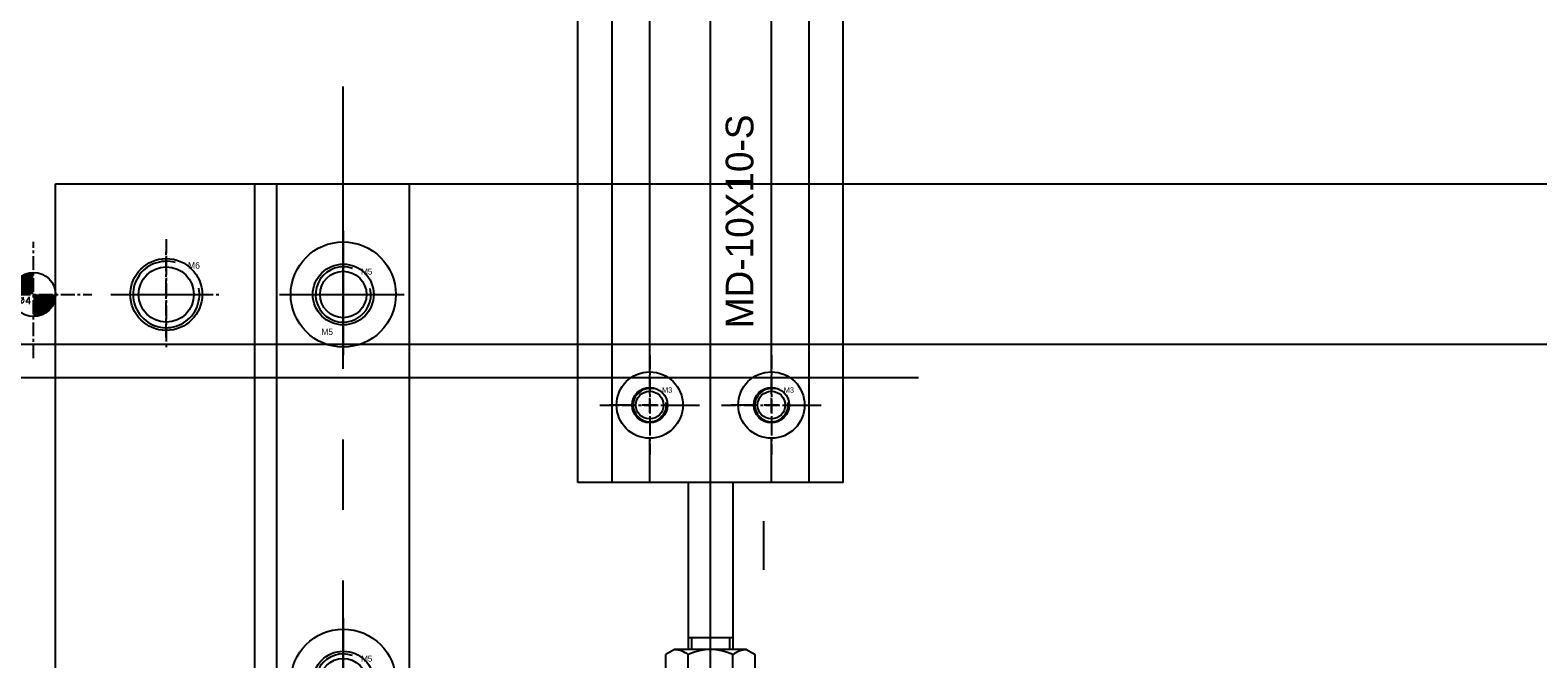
# Model space of a CAD drawing. Header units: millimetres. Extents: x -1657 to 8845, y -11980 to 3013.
# Tile 143 of 256: x 391 to 527, y 694 to 751. Entities that reach past the tile are written whole.
import ezdxf

# ---------------------------------------------------------------- set-up
doc = ezdxf.new("R2010")
doc.units = ezdxf.units.MM
doc.linetypes.add('CENTER', pattern=[2, 1.25, -0.25, 0.25, -0.25])
doc.linetypes.add('DASHED', pattern=[0.75, 0.5, -0.25])
for name, color, linetype in [('压着气缸', 252, 'Continuous'), ('图层138', 141, 'Continuous'), ('图层167', 7, 'Continuous'), ('图层71', 162, 'Continuous'), ('图层80', 21, 'Continuous'), ('方管2', 2, 'Continuous')]:
    doc.layers.add(name, color=color, linetype=linetype)
doc.styles.add('SIMPLEX', font='SIMPLEX')

# ---------------------------------------------------------------- blocks, each defined once
blk = doc.blocks.new('18D2C')
at = {"layer": '压着气缸'}
for p, q in [((-46, 0), (-46, 24)), ((-46, 24), (0, 24)), ((0, 0), (0, 24)), ((-46, 20.9), (0, 20.9)), ((-39, 18.83), (-39, 21.17)), ((-39, 16.83), (-39, 18.17)), ((-46, 17.5), (-42, 17.5)), ((-39.99, 17.5), (-41.72, 17.5)), ((-39.67, 17.5), (-38.33, 17.5)), ((-38.01, 17.5), (-36.28, 17.5)), ((-36, 17.5), (0, 17.5)), ((-65.91, 15.25), (-65.45, 16.04)), ((-65.91, 8.75), (-65.91, 15.25)), ((-65.45, 16.04), (-63.96, 16.04)), ((-63.51, 15.25), (-63.96, 16.04)), ((-63.51, 15.25), (-63.05, 16.04)), ((-63.51, 8.75), (-63.51, 15.25)), ((-63.05, 16.04), (-61.56, 16.04)), ((-61.11, 15.25), (-61.56, 16.04)), ((-61.11, 8.75), (-61.11, 15.25)), ((-39, 16.17), (-39, 13.83)), ((-70, 13.5), (-69.5, 14)), ((-69.8, 13.7), (-65.91, 13.7)), ((-69.5, 14), (-65.91, 14)), ((-69.5, 10), (-69.5, 14)), ((-65.45, 14.02), (-63.96, 14.02)), ((-63.05, 14.02), (-61.56, 14.02)), ((-61.11, 14), (-46, 14)), ((-61.11, 13.7), (-60, 13.7)), ((-60, 14), (-60, 10)), ((-70, 10.5), (-70, 13.5)), ((-70, 10.5), (-69.5, 10)), ((-65.91, 10.3), (-69.8, 10.3)), ((-65.91, 10), (-69.5, 10)), ((-65.45, 9.98), (-63.96, 9.98)), ((-63.05, 9.98), (-61.56, 9.98)), ((-60, 10.3), (-61.11, 10.3)), ((-46, 10), (-61.11, 10)), ((-39, 7.83), (-39, 10.17)), ((-65.91, 8.75), (-65.45, 7.96)), ((-63.51, 8.75), (-63.96, 7.96)), ((-63.51, 8.75), (-63.05, 7.96)), ((-61.11, 8.75), (-61.56, 7.96)), ((-65.45, 7.96), (-63.96, 7.96)), ((-63.05, 7.96), (-61.56, 7.96)), ((-39, 5.83), (-39, 7.17)), ((-46, 6.5), (-42, 6.5)), ((-39.99, 6.5), (-41.72, 6.5)), ((-39.67, 6.5), (-38.33, 6.5)), ((-38.01, 6.5), (-36.28, 6.5)), ((-36, 6.5), (0, 6.5)), ((-39, 5.17), (-39, 2.83)), ((-46, 3.1), (0, 3.1)), ((-46, 0), (0, 0))]:
    blk.add_line(p, q, dxfattribs=at)
at = {"layer": '压着气缸', "ltscale": 6}
blk.add_line((-71.36, 12), (1.61, 12), dxfattribs=at)
at = {"layer": '压着气缸'}
for centre, radius in [((-39, 17.5), 3), ((-39, 17.5), 1.6), ((-39, 6.5), 3), ((-39, 6.5), 1.6)]:
    blk.add_circle(centre, radius, dxfattribs=at)
for centre, radius, start, end in [((-63.72, 15.36), 2.19, 182.9924, 217.7898), ((-65.7, 15.36), 2.19, 322.2102, 357.0076), ((-61.32, 15.36), 2.19, 182.9924, 217.7898), ((-63.3, 15.36), 2.19, 322.2102, 357.0076), ((-61.21, 12), 4.7, 154.5161, 205.4839), ((-68.2, 12), 4.7, 334.5161, 25.4839), ((-58.81, 12), 4.7, 154.5161, 205.4839), ((-65.8, 12), 4.7, 334.5161, 25.4839), ((-63.72, 8.64), 2.19, 142.2102, 177.0076), ((-65.7, 8.64), 2.19, 2.9924, 37.7898), ((-61.32, 8.64), 2.19, 142.2102, 177.0076), ((-63.3, 8.64), 2.19, 2.9924, 37.7898)]:
    blk.add_arc(centre, radius, start, end, dxfattribs=at)
blk.add_text('MD-10X10-S', height=2.5, dxfattribs=at).set_placement((-32.05, 8.13))
blk = doc.blocks.new('3C')
at = {"color": 1, "linetype": 'CENTER'}
for p, q in [((0, 4.5), (0, -4.5)), ((-4.5, 0), (4.5, 0))]:
    blk.add_line(p, q, dxfattribs=at)
blk.add_circle((0, 0), 1.25)
at = {"color": 2, "linetype": 'Continuous'}
blk.add_arc((0, 0), 1.5, 77.2897, 8.5828, dxfattribs=at)
blk.add_text('M3', height=0.484).set_placement((1.11, 1.12))
blk = doc.blocks.new('5C')
at = {"color": 1, "linetype": 'CENTER'}
for p, q in [((0, 4.5), (0, -4.5)), ((-4.5, 0), (4.5, 0))]:
    blk.add_line(p, q, dxfattribs=at)
blk.add_circle((0, 0), 2.1)
at = {"color": 2, "linetype": 'Continuous'}
blk.add_arc((0, 0), 2.5, 70.7735, 12.493, dxfattribs=at)
blk.add_text('M5', height=0.54).set_placement((1.62, 1.8))
blk = doc.blocks.new('5A')
at = {"color": 1, "linetype": 'CENTER'}
for p, q in [((0, 5.75), (0, -5.75)), ((-5.75, 0), (5.75, 0))]:
    blk.add_line(p, q, dxfattribs=at)
for radius in [4.75, 2.75]:
    blk.add_circle((0, 0), radius)
blk.add_text('M5', height=0.56).set_placement((-1.97, -3.66))
blk = doc.blocks.new('6C')
at = {"color": 1, "linetype": 'CENTER'}
for p, q in [((0, 5), (0, -5)), ((-5, 0), (5, 0))]:
    blk.add_line(p, q, dxfattribs=at)
blk.add_circle((0, 0), 2.5)
at = {"color": 2, "linetype": 'Continuous'}
blk.add_arc((0, 0), 3, 73.9359, 10.9553, dxfattribs=at)
blk.add_text('M6', height=0.586).set_placement((1.96, 2.34))
blk = doc.blocks.new('2A531')
at = {"layer": '方管2', "ltscale": 2.125}
blk.add_line((0, 3), (840, 3), dxfattribs=at)
at = {"layer": '方管2', "color": 4, "linetype": 'DASHED', "ltscale": 280}
blk.add_line((0, 0), (840, 0), dxfattribs=at)
blk = doc.blocks.new('2BE04')
at = {"layer": '图层138', "color": 1, "linetype": 'CENTER', "lineweight": -3, "ltscale": 69.6}
blk.add_line((125, -224), (125, 24), dxfattribs=at)
blk = doc.blocks.new('4w')
at = {"color": 1, "linetype": 'CENTER'}
for p, q in [((0, -5.77), (0, 4.77)), ((-5.52, 0), (5.27, 0))]:
    blk.add_line(p, q, dxfattribs=at)
at = {"const_width": 2}
for points in [[(0, 1, 0.414214), (-1, 0, 1)], [(0, -1, 0.414214), (1, 0, 1)]]:
    blk.add_lwpolyline(points, format="xyb", dxfattribs=at)
blk.add_circle((0, 0), 2)
at = {"style": 'SIMPLEX'}
blk.add_text('%%c4', height=0.667, dxfattribs=at).set_placement((-1.34, -0.88))

msp = doc.modelspace()

# ---------------------------------------------------------------- linework, layer by layer
at = {"layer": '图层71', "color": 1, "linetype": 'CENTER', "ltscale": 25.52}
msp.add_line((419.5098, 618.1368), (419.5098, 745.7368), dxfattribs=at)
at = {"layer": '图层71', "ltscale": 2.125}
for p, q in [((411.5098, 736.9368), (541.5098, 736.9368)), ((411.5098, 626.9368), (411.5098, 736.9368))]:
    msp.add_line(p, q, dxfattribs=at)
at = {"layer": '图层71', "color": 4, "linetype": 'DASHED', "ltscale": 36.666667}
for p, q in [((413.5098, 626.9368), (413.5098, 736.9368)), ((425.5098, 626.9368), (425.5098, 736.9368))]:
    msp.add_line(p, q, dxfattribs=at)
at = {"layer": '图层80', "ltscale": 2.5}
for p, q in [((393.5098, 736.9368), (425.5098, 736.9368)), ((393.5098, 646.9368), (393.5098, 736.9368)), ((413.5098, 646.9368), (413.5098, 736.9368)), ((425.5098, 646.9368), (425.5098, 736.9368))]:
    msp.add_line(p, q, dxfattribs=at)
at = {"layer": '图层80', "color": 1, "linetype": 'CENTER'}
for p, q in [((403.5098, 723.0368), (403.5098, 730.8368)), ((399.6098, 726.9368), (407.4098, 726.9368))]:
    msp.add_line(p, q, dxfattribs=at)
at = {"layer": '图层80', "ltscale": 2.5}
msp.add_circle((403.5098, 726.9368), 3.25, dxfattribs=at)

# ---------------------------------------------------------------- block references
at = {"layer": '压着气缸', "rotation": 90}
msp.add_blockref('18D2C', (464.7098, 755.9368), dxfattribs=at)
at = {"layer": '图层138', "ltscale": 1.125}
msp.add_blockref('2BE04', (332.5097, 682.4368), dxfattribs=at)
at = {"layer": '图层167', "ltscale": 1.125}
msp.add_blockref('6C', (403.5098, 726.9368), dxfattribs=at)
at = {"layer": '图层167', "ltscale": 3}
msp.add_blockref('4w', (391.5098, 726.9368), dxfattribs=at)
at = {"layer": '图层71', "ltscale": 1.625}
for p in [(419.5098, 726.9368), (419.5098, 691.9368)]:
    msp.add_blockref('5A', p, dxfattribs=at)
at = {"layer": '图层71', "ltscale": 2.5}
for p in [(447.2098, 716.9368), (458.2098, 716.9368)]:
    msp.add_blockref('3C', p, dxfattribs=at)
at = {"layer": '图层80', "ltscale": 2.5}
for p in [(419.5098, 726.9368), (419.5098, 691.9368)]:
    msp.add_blockref('5C', p, dxfattribs=at)
at = {"layer": '方管2', "ltscale": 2.125}
msp.add_blockref('2A531', (121.5098, 719.4368), dxfattribs=at)

doc.saveas('drawing.dxf')
